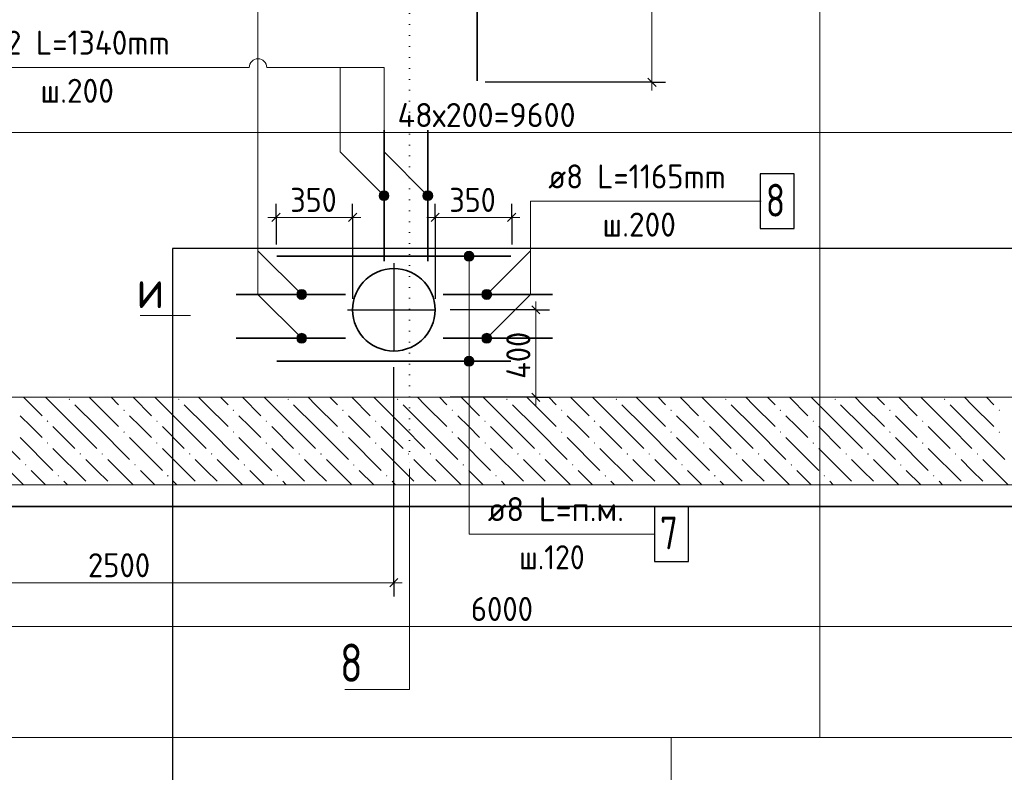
# Model space of a CAD drawing. Header units: millimetres. Extents: x 0 to 59400, y 0 to 42000.
# Tile 13 of 37: x 17367 to 26367, y 16921 to 23802. Entities that reach past the tile are written whole.
import ezdxf

# ---------------------------------------------------------------- set-up
doc = ezdxf.new("R2010")
doc.units = ezdxf.units.MM
doc.linetypes.add('______5', pattern=[1100, 800, -100, 100, -100])
doc.linetypes.add('______9', pattern=[100, 0, -100])
for name, color, linetype, lineweight in [('Standard', 7, 'Continuous', 25), ('ЖБ Стена верхний уровень', 7, 'Continuous', 35), ('Позиционная метка линия выноска', 7, 'Continuous', 13), ('Размерная линия_ общее', 7, 'Continuous', 13), ('Сечения символ', 7, 'Continuous', 25), ('Стена обрамление Г-обр.', 7, 'Continuous', 35), ('Стена обрамление П-обр.', 7, 'Continuous', 35), ('Фоновоя арматура Х1', 52, 'Continuous', 25)]:
    doc.layers.add(name, color=color, linetype=linetype, lineweight=lineweight)
doc.layers.add('Оси', color=7, linetype='______5')
doc.layers.add('Размерная выноска', color=7, linetype='Continuous')
doc.layers.add('Стена ДОП арматура Х', color=7, linetype='Continuous', lineweight=35, true_color=0x50140a)
doc.styles.add('ISOCPEUR', font='txt')

msp = doc.modelspace()

# ---------------------------------------------------------------- hatches: boundary and pattern name
at = {"layer": 'Позиционная метка линия выноска', "linetype": 'Continuous', "lineweight": 13, "transparency": 33554687}
for points in [[(20654.2, 22204.4), (20686, 22236.2), (20665.6, 22224.7)], [(20686, 22236.2), (20654.2, 22204.4), (20654.2, 22181.5)], [(20686, 22236.2), (20654.2, 22181.5), (20708.9, 22236.2)], [(20708.9, 22236.2), (20654.2, 22181.5), (20665.6, 22161.1)], [(20708.9, 22236.2), (20665.6, 22161.1), (20729.3, 22224.7)], [(21054.2, 22204.4), (21086, 22236.2), (21065.6, 22224.7)], [(21086, 22236.2), (21054.2, 22204.4), (21054.2, 22181.5)], [(21086, 22236.2), (21054.2, 22181.5), (21108.9, 22236.2)], [(21108.9, 22236.2), (21054.2, 22181.5), (21065.6, 22161.1)], [(21108.9, 22236.2), (21065.6, 22161.1), (21129.3, 22224.7)], [(20729.3, 22224.7), (20665.6, 22161.1), (20686, 22149.6)], [(20729.3, 22224.7), (20686, 22149.6), (20740.7, 22204.4)], [(20740.7, 22204.4), (20686, 22149.6), (20708.9, 22149.6)], [(20740.7, 22204.4), (20708.9, 22149.6), (20740.7, 22181.5)], [(20740.7, 22181.5), (20708.9, 22149.6), (20729.3, 22161.1)], [(21129.3, 22224.7), (21065.6, 22161.1), (21086, 22149.6)], [(21129.3, 22224.7), (21086, 22149.6), (21140.7, 22204.4)], [(21140.7, 22204.4), (21086, 22149.6), (21108.9, 22149.6)], [(21140.7, 22204.4), (21108.9, 22149.6), (21140.7, 22181.5)], [(21140.7, 22181.5), (21108.9, 22149.6), (21129.3, 22161.1)], [(21429.7, 21639.9), (21519.7, 21639.9), (21513.4, 21662.4)], [(21429.7, 21639.9), (21513.4, 21662.4), (21436, 21662.4)], [(21436, 21617.4), (21519.7, 21639.9), (21429.7, 21639.9)], [(21436, 21662.4), (21513.4, 21662.4), (21497.2, 21678.6)], [(21436, 21662.4), (21497.2, 21678.6), (21452.2, 21678.6)], [(21436, 21617.4), (21513.4, 21617.4), (21519.7, 21639.9)], [(21452.2, 21601.2), (21513.4, 21617.4), (21436, 21617.4)], [(21452.2, 21678.6), (21497.2, 21678.6), (21474.7, 21684.9)], [(21452.2, 21601.2), (21497.2, 21601.2), (21513.4, 21617.4)], [(21497.2, 21601.2), (21452.2, 21601.2), (21474.7, 21594.9)], [(19901.5, 21301.4), (19933.3, 21333.2), (19913, 21321.7)], [(19933.3, 21333.2), (19901.5, 21301.4), (19901.5, 21278.5)], [(19933.3, 21333.2), (19901.5, 21278.5), (19956.2, 21333.2)], [(19956.2, 21333.2), (19901.5, 21278.5), (19913, 21258.1)], [(19956.2, 21333.2), (19913, 21258.1), (19976.6, 21321.7)], [(21679.7, 21278.5), (21625, 21333.2), (21604.6, 21321.7)], [(21679.7, 21301.4), (21647.9, 21333.2), (21625, 21333.2)], [(21679.7, 21301.4), (21625, 21333.2), (21679.7, 21278.5)], [(21647.9, 21333.2), (21679.7, 21301.4), (21668.3, 21321.7)], [(19976.6, 21321.7), (19913, 21258.1), (19933.3, 21246.6)], [(19976.6, 21321.7), (19933.3, 21246.6), (19988, 21301.4)], [(19988, 21301.4), (19933.3, 21246.6), (19956.2, 21246.6)], [(19988, 21301.4), (19956.2, 21246.6), (19988, 21278.5)], [(19988, 21278.5), (19956.2, 21246.6), (19976.6, 21258.1)], [(21668.3, 21258.1), (21604.6, 21321.7), (21593.2, 21301.4)], [(21668.3, 21258.1), (21593.2, 21301.4), (21647.9, 21246.6)], [(21647.9, 21246.6), (21593.2, 21301.4), (21593.2, 21278.5)], [(21647.9, 21246.6), (21593.2, 21278.5), (21625, 21246.6)], [(21625, 21246.6), (21593.2, 21278.5), (21604.6, 21258.1)], [(21679.7, 21278.5), (21604.6, 21321.7), (21668.3, 21258.1)], [(19901.5, 20901.4), (19933.3, 20933.2), (19913, 20921.7)], [(19933.3, 20933.2), (19901.5, 20901.4), (19901.5, 20878.5)], [(19933.3, 20933.2), (19901.5, 20878.5), (19956.2, 20933.2)], [(19956.2, 20933.2), (19901.5, 20878.5), (19913, 20858.1)], [(19956.2, 20933.2), (19913, 20858.1), (19976.6, 20921.7)], [(19976.6, 20921.7), (19913, 20858.1), (19933.3, 20846.6)], [(19976.6, 20921.7), (19933.3, 20846.6), (19988, 20901.4)], [(19988, 20901.4), (19933.3, 20846.6), (19956.2, 20846.6)], [(19988, 20901.4), (19956.2, 20846.6), (19988, 20878.5)], [(21668.3, 20858.1), (21604.6, 20921.7), (21593.2, 20901.4)], [(21668.3, 20858.1), (21593.2, 20901.4), (21647.9, 20846.6)], [(21647.9, 20846.6), (21593.2, 20901.4), (21593.2, 20878.5)], [(21679.7, 20878.5), (21625, 20933.2), (21604.6, 20921.7)], [(21679.7, 20878.5), (21604.6, 20921.7), (21668.3, 20858.1)], [(21679.7, 20901.4), (21647.9, 20933.2), (21625, 20933.2)], [(21679.7, 20901.4), (21625, 20933.2), (21679.7, 20878.5)], [(21647.9, 20933.2), (21679.7, 20901.4), (21668.3, 20921.7)], [(19988, 20878.5), (19956.2, 20846.6), (19976.6, 20858.1)], [(21647.9, 20846.6), (21593.2, 20878.5), (21625, 20846.6)], [(21625, 20846.6), (21593.2, 20878.5), (21604.6, 20858.1)], [(21429.7, 20679.9), (21519.7, 20679.9), (21513.4, 20702.4)], [(21429.7, 20679.9), (21513.4, 20702.4), (21436, 20702.4)], [(21436, 20702.4), (21513.4, 20702.4), (21497.2, 20718.6)], [(21436, 20702.4), (21497.2, 20718.6), (21452.2, 20718.6)], [(21452.2, 20718.6), (21497.2, 20718.6), (21474.7, 20724.9)], [(21436, 20657.4), (21519.7, 20679.9), (21429.7, 20679.9)], [(21436, 20657.4), (21513.4, 20657.4), (21519.7, 20679.9)], [(21452.2, 20641.2), (21513.4, 20657.4), (21436, 20657.4)], [(21452.2, 20641.2), (21497.2, 20641.2), (21513.4, 20657.4)], [(21497.2, 20641.2), (21452.2, 20641.2), (21474.7, 20634.9)]]:
    msp.add_hatch(color=7, dxfattribs=at).paths.add_polyline_path(points)
at = {"layer": 'Фоновоя арматура Х1', "linetype": 'Continuous', "lineweight": 18, "transparency": 33554687}
for points in [[(17814.7, 20331.7), (17821.2, 20338.2), (17827.7, 20331.7), (17821.2, 20325.2)], [(18814.7, 20331.7), (18821.2, 20338.2), (18827.7, 20331.7), (18821.2, 20325.2)], [(19814.7, 20331.7), (19821.2, 20338.2), (19827.7, 20331.7), (19821.2, 20325.2)], [(20814.7, 20331.7), (20821.2, 20338.2), (20827.7, 20331.7), (20821.2, 20325.2)], [(21814.7, 20331.7), (21821.2, 20338.2), (21827.7, 20331.7), (21821.2, 20325.2)], [(22814.7, 20331.7), (22821.2, 20338.2), (22827.7, 20331.7), (22821.2, 20325.2)], [(23814.7, 20331.7), (23821.2, 20338.2), (23827.7, 20331.7), (23821.2, 20325.2)], [(24814.7, 20331.7), (24821.2, 20338.2), (24827.7, 20331.7), (24821.2, 20325.2)], [(25814.7, 20331.7), (25821.2, 20338.2), (25827.7, 20331.7), (25821.2, 20325.2)], [(18314.7, 20231.7), (18321.2, 20238.2), (18327.7, 20231.7), (18321.2, 20225.2)], [(19314.7, 20231.7), (19321.2, 20238.2), (19327.7, 20231.7), (19321.2, 20225.2)], [(20314.7, 20231.7), (20321.2, 20238.2), (20327.7, 20231.7), (20321.2, 20225.2)], [(21314.7, 20231.7), (21321.2, 20238.2), (21327.7, 20231.7), (21321.2, 20225.2)], [(22314.7, 20231.7), (22321.2, 20238.2), (22327.7, 20231.7), (22321.2, 20225.2)], [(23314.7, 20231.7), (23321.2, 20238.2), (23327.7, 20231.7), (23321.2, 20225.2)], [(24314.7, 20231.7), (24321.2, 20238.2), (24327.7, 20231.7), (24321.2, 20225.2)], [(25314.7, 20231.7), (25321.2, 20238.2), (25327.7, 20231.7), (25321.2, 20225.2)], [(26314.7, 20231.7), (26321.2, 20238.2), (26327.7, 20231.7), (26321.2, 20225.2)], [(17614.7, 20131.7), (17621.2, 20138.2), (17627.7, 20131.7), (17621.2, 20125.2)], [(18614.7, 20131.7), (18621.2, 20138.2), (18627.7, 20131.7), (18621.2, 20125.2)], [(19614.7, 20131.7), (19621.2, 20138.2), (19627.7, 20131.7), (19621.2, 20125.2)], [(20614.7, 20131.7), (20621.2, 20138.2), (20627.7, 20131.7), (20621.2, 20125.2)], [(21614.7, 20131.7), (21621.2, 20138.2), (21627.7, 20131.7), (21621.2, 20125.2)], [(22614.7, 20131.7), (22621.2, 20138.2), (22627.7, 20131.7), (22621.2, 20125.2)], [(23614.7, 20131.7), (23621.2, 20138.2), (23627.7, 20131.7), (23621.2, 20125.2)], [(24614.7, 20131.7), (24621.2, 20138.2), (24627.7, 20131.7), (24621.2, 20125.2)], [(25614.7, 20131.7), (25621.2, 20138.2), (25627.7, 20131.7), (25621.2, 20125.2)], [(18314.7, 20031.7), (18321.2, 20038.2), (18327.7, 20031.7), (18321.2, 20025.2)], [(19314.7, 20031.7), (19321.2, 20038.2), (19327.7, 20031.7), (19321.2, 20025.2)], [(20314.7, 20031.7), (20321.2, 20038.2), (20327.7, 20031.7), (20321.2, 20025.2)], [(21314.7, 20031.7), (21321.2, 20038.2), (21327.7, 20031.7), (21321.2, 20025.2)], [(22314.7, 20031.7), (22321.2, 20038.2), (22327.7, 20031.7), (22321.2, 20025.2)], [(23314.7, 20031.7), (23321.2, 20038.2), (23327.7, 20031.7), (23321.2, 20025.2)], [(24314.7, 20031.7), (24321.2, 20038.2), (24327.7, 20031.7), (24321.2, 20025.2)], [(25314.7, 20031.7), (25321.2, 20038.2), (25327.7, 20031.7), (25321.2, 20025.2)], [(26314.7, 20031.7), (26321.2, 20038.2), (26327.7, 20031.7), (26321.2, 20025.2)], [(17614.7, 19931.7), (17621.2, 19938.2), (17627.7, 19931.7), (17621.2, 19925.2)], [(18614.7, 19931.7), (18621.2, 19938.2), (18627.7, 19931.7), (18621.2, 19925.2)], [(19614.7, 19931.7), (19621.2, 19938.2), (19627.7, 19931.7), (19621.2, 19925.2)], [(20614.7, 19931.7), (20621.2, 19938.2), (20627.7, 19931.7), (20621.2, 19925.2)], [(21614.7, 19931.7), (21621.2, 19938.2), (21627.7, 19931.7), (21621.2, 19925.2)], [(22614.7, 19931.7), (22621.2, 19938.2), (22627.7, 19931.7), (22621.2, 19925.2)], [(23614.7, 19931.7), (23621.2, 19938.2), (23627.7, 19931.7), (23621.2, 19925.2)], [(24614.7, 19931.7), (24621.2, 19938.2), (24627.7, 19931.7), (24621.2, 19925.2)], [(25614.7, 19931.7), (25621.2, 19938.2), (25627.7, 19931.7), (25621.2, 19925.2)], [(17914.7, 19831.7), (17921.2, 19838.2), (17927.7, 19831.7), (17921.2, 19825.2)], [(18114.7, 19831.7), (18121.2, 19838.2), (18127.7, 19831.7), (18121.2, 19825.2)], [(18914.7, 19831.7), (18921.2, 19838.2), (18927.7, 19831.7), (18921.2, 19825.2)], [(19114.7, 19831.7), (19121.2, 19838.2), (19127.7, 19831.7), (19121.2, 19825.2)], [(19914.7, 19831.7), (19921.2, 19838.2), (19927.7, 19831.7), (19921.2, 19825.2)], [(20114.7, 19831.7), (20121.2, 19838.2), (20127.7, 19831.7), (20121.2, 19825.2)], [(20914.7, 19831.7), (20921.2, 19838.2), (20927.7, 19831.7), (20921.2, 19825.2)], [(21114.7, 19831.7), (21121.2, 19838.2), (21127.7, 19831.7), (21121.2, 19825.2)], [(21914.7, 19831.7), (21921.2, 19838.2), (21927.7, 19831.7), (21921.2, 19825.2)], [(22114.7, 19831.7), (22121.2, 19838.2), (22127.7, 19831.7), (22121.2, 19825.2)], [(22914.7, 19831.7), (22921.2, 19838.2), (22927.7, 19831.7), (22921.2, 19825.2)], [(23114.7, 19831.7), (23121.2, 19838.2), (23127.7, 19831.7), (23121.2, 19825.2)], [(23914.7, 19831.7), (23921.2, 19838.2), (23927.7, 19831.7), (23921.2, 19825.2)], [(24114.7, 19831.7), (24121.2, 19838.2), (24127.7, 19831.7), (24121.2, 19825.2)], [(24914.7, 19831.7), (24921.2, 19838.2), (24927.7, 19831.7), (24921.2, 19825.2)], [(25114.7, 19831.7), (25121.2, 19838.2), (25127.7, 19831.7), (25121.2, 19825.2)], [(25914.7, 19831.7), (25921.2, 19838.2), (25927.7, 19831.7), (25921.2, 19825.2)], [(26114.7, 19831.7), (26121.2, 19838.2), (26127.7, 19831.7), (26121.2, 19825.2)], [(17414.7, 19731.7), (17421.2, 19738.2), (17427.7, 19731.7), (17421.2, 19725.2)], [(18414.7, 19731.7), (18421.2, 19738.2), (18427.7, 19731.7), (18421.2, 19725.2)], [(19414.7, 19731.7), (19421.2, 19738.2), (19427.7, 19731.7), (19421.2, 19725.2)], [(20414.7, 19731.7), (20421.2, 19738.2), (20427.7, 19731.7), (20421.2, 19725.2)], [(21414.7, 19731.7), (21421.2, 19738.2), (21427.7, 19731.7), (21421.2, 19725.2)], [(22414.7, 19731.7), (22421.2, 19738.2), (22427.7, 19731.7), (22421.2, 19725.2)], [(23414.7, 19731.7), (23421.2, 19738.2), (23427.7, 19731.7), (23421.2, 19725.2)], [(24414.7, 19731.7), (24421.2, 19738.2), (24427.7, 19731.7), (24421.2, 19725.2)], [(25414.7, 19731.7), (25421.2, 19738.2), (25427.7, 19731.7), (25421.2, 19725.2)], [(17714.7, 19631.7), (17721.2, 19638.2), (17727.7, 19631.7), (17721.2, 19625.2)], [(18714.7, 19631.7), (18721.2, 19638.2), (18727.7, 19631.7), (18721.2, 19625.2)], [(19714.7, 19631.7), (19721.2, 19638.2), (19727.7, 19631.7), (19721.2, 19625.2)], [(20714.7, 19631.7), (20721.2, 19638.2), (20727.7, 19631.7), (20721.2, 19625.2)], [(21714.7, 19631.7), (21721.2, 19638.2), (21727.7, 19631.7), (21721.2, 19625.2)], [(22714.7, 19631.7), (22721.2, 19638.2), (22727.7, 19631.7), (22721.2, 19625.2)], [(23714.7, 19631.7), (23721.2, 19638.2), (23727.7, 19631.7), (23721.2, 19625.2)], [(24714.7, 19631.7), (24721.2, 19638.2), (24727.7, 19631.7), (24721.2, 19625.2)], [(25714.7, 19631.7), (25721.2, 19638.2), (25727.7, 19631.7), (25721.2, 19625.2)]]:
    msp.add_hatch(color=7, dxfattribs=at).paths.add_polyline_path(points, flags=16)

# ---------------------------------------------------------------- linework, layer by layer
at = {"layer": 'Standard', "color": 7, "linetype": 'Continuous', "lineweight": 13, "transparency": 33554687}
for p, q in [((23146.6, 25789.9), (23146.6, 23229.9)), ((23146.6, 23229.9), (23146.6, 23154.9)), ((12067.5, 22770.4), (31267.5, 22770.4)), ((19710.5, 21994.6), (19635.5, 21994.6)), ((20410.5, 21994.6), (19710.5, 21994.6)), ((20410.5, 21994.6), (20485.5, 21994.6)), ((21164.5, 21994.6), (21089.5, 21994.6)), ((21164.5, 21994.6), (21864.5, 21994.6)), ((21864.5, 21994.6), (21939.5, 21994.6))]:
    msp.add_line(p, q, dxfattribs=at)
at = {"layer": 'Standard', "color": 7, "linetype": 'Continuous', "lineweight": -3, "transparency": 33554687}
for p, q in [((23146.6, 23229.9), (21621.5, 23229.9)), ((23146.6, 23229.9), (23021.6, 23229.9)), ((23146.6, 23229.9), (23271.6, 23229.9)), ((19710.5, 21994.6), (19710.5, 22119.6)), ((20410.5, 21994.6), (20410.5, 22119.6)), ((21164.5, 21994.6), (21164.5, 22119.6)), ((21864.5, 21994.6), (21864.5, 22119.6)), ((19710.5, 21994.6), (19710.5, 21869.6)), ((19710.5, 21994.6), (19710.5, 21747.9)), ((20410.5, 21994.6), (20410.5, 21869.6)), ((20410.5, 21994.6), (20410.5, 21249.9)), ((21164.5, 21994.6), (21164.5, 21869.6)), ((21164.5, 21994.6), (21164.5, 21249.9)), ((21864.5, 21994.6), (21864.5, 21869.6)), ((21864.5, 21994.6), (21864.5, 21747.9))]:
    msp.add_line(p, q, dxfattribs=at)
at = {"layer": 'Standard', "color": 7, "linetype": 'Continuous', "lineweight": 25, "transparency": 33554687}
for p, q in [((23109.1, 23267.4), (23184.1, 23192.4)), ((19748, 22032.1), (19673, 21957.1)), ((20448, 22032.1), (20373, 21957.1)), ((21127, 21957.1), (21202, 22032.1)), ((21827, 21957.1), (21902, 22032.1))]:
    msp.add_line(p, q, dxfattribs=at)
at = {"layer": 'Standard', "color": 254, "linetype": 'Continuous', "lineweight": 35, "true_color": 0xc4c4ff, "transparency": 33554687}
msp.add_lwpolyline([(2848.1, 19349.9), (37787.5, 19349.9), (37787.5, 27029.9), (2848.1, 27029.9), (2848.1, 19349.9)], dxfattribs=at)
at = {"layer": 'Standard', "color": 7, "linetype": 'Continuous', "lineweight": -3, "transparency": 33554687}
msp.add_lwpolyline([(18763.1, 500), (40400, 500), (40400, 21709.6), (18763.1, 21709.6), (18763.1, 500)], dxfattribs=at)
at = {"layer": 'Standard', "color": 254, "linetype": 'Continuous', "lineweight": 13, "true_color": 0xc4c4ff, "transparency": 33554687}
msp.add_lwpolyline([(23322, 5096.2), (36322.9, 5096.2), (36322.9, 17238.1), (23322, 17238.1), (23322, 5096.2)], dxfattribs=at)
at = {"layer": 'ЖБ Стена верхний уровень', "color": 7, "linetype": 'Continuous', "lineweight": 35, "transparency": 33554687}
for p, q in [((20709.1, 21518.7), (20671, 21508.5)), ((20748.1, 21524.9), (20709.1, 21518.7)), ((20787.5, 21526.9), (20748.1, 21524.9)), ((20826.9, 21524.9), (20787.5, 21526.9)), ((20865.8, 21518.7), (20826.9, 21524.9)), ((20904, 21508.5), (20865.8, 21518.7)), ((20535.2, 21430.1), (20507.3, 21402.2)), ((20565.9, 21454.9), (20535.2, 21430.1)), ((20599, 21476.4), (20565.9, 21454.9)), ((20634.1, 21494.3), (20599, 21476.4)), ((20671, 21508.5), (20634.1, 21494.3)), ((20940.8, 21494.3), (20904, 21508.5)), ((20976, 21476.4), (20940.8, 21494.3)), ((21009.1, 21454.9), (20976, 21476.4)), ((21039.7, 21430.1), (21009.1, 21454.9)), ((21067.6, 21402.2), (21039.7, 21430.1)), ((20461, 21338.4), (20443.1, 21303.3)), ((20482.5, 21371.5), (20461, 21338.4)), ((20507.3, 21402.2), (20482.5, 21371.5)), ((21092.5, 21371.5), (21067.6, 21402.2)), ((21113.9, 21338.4), (21092.5, 21371.5)), ((21131.9, 21303.3), (21113.9, 21338.4)), ((20428.9, 21266.4), (20418.7, 21228.3)), ((20443.1, 21303.3), (20428.9, 21266.4)), ((21146, 21266.4), (21131.9, 21303.3)), ((21156.2, 21228.3), (21146, 21266.4)), ((20412.5, 21189.3), (20410.5, 21149.9)), ((20418.7, 21228.3), (20412.5, 21189.3)), ((21162.4, 21189.3), (21156.2, 21228.3)), ((21164.5, 21149.9), (21162.4, 21189.3)), ((20410.5, 21149.9), (20412.5, 21110.5)), ((20412.5, 21110.5), (20418.7, 21071.5)), ((20418.7, 21071.5), (20428.9, 21033.4)), ((21146, 21033.4), (21156.2, 21071.5)), ((21156.2, 21071.5), (21162.4, 21110.5)), ((21162.4, 21110.5), (21164.5, 21149.9)), ((20428.9, 21033.4), (20443.1, 20996.6)), ((20443.1, 20996.6), (20461, 20961.4)), ((21113.9, 20961.4), (21131.9, 20996.6)), ((21131.9, 20996.6), (21146, 21033.4)), ((20461, 20961.4), (20482.5, 20928.3)), ((20482.5, 20928.3), (20507.3, 20897.7)), ((20507.3, 20897.7), (20535.2, 20869.8)), ((21039.7, 20869.8), (21067.6, 20897.7)), ((21067.6, 20897.7), (21092.5, 20928.3)), ((21092.5, 20928.3), (21113.9, 20961.4)), ((20535.2, 20869.8), (20565.9, 20844.9)), ((20565.9, 20844.9), (20599, 20823.4)), ((20599, 20823.4), (20634.1, 20805.5)), ((20634.1, 20805.5), (20671, 20791.4)), ((20671, 20791.4), (20709.1, 20781.2)), ((20865.8, 20781.2), (20904, 20791.4)), ((20904, 20791.4), (20940.8, 20805.5)), ((20940.8, 20805.5), (20976, 20823.4)), ((20976, 20823.4), (21009.1, 20844.9)), ((21009.1, 20844.9), (21039.7, 20869.8)), ((20709.1, 20781.2), (20748.1, 20775)), ((20748.1, 20775), (20787.5, 20772.9)), ((20787.5, 20772.9), (20826.9, 20775)), ((20826.9, 20775), (20865.8, 20781.2))]:
    msp.add_line(p, q, dxfattribs=at)
at = {"layer": 'Оси', "color": 8, "linetype": '______5', "lineweight": -3, "transparency": 33554687}
for p, q in [((20787.5, 21574.9), (20787.5, 20724.9)), ((20362.5, 21149.9), (21202.5, 21149.9))]:
    msp.add_line(p, q, dxfattribs=at)
at = {"layer": 'Позиционная метка линия выноска', "color": 7, "linetype": 'Continuous', "lineweight": 13, "transparency": 33554687}
for p, q in [((16667.5, 23364.7), (19464.8, 23364.7)), ((20665.6, 22224.7), (20665.6, 22224.7)), ((20665.6, 22161.1), (20665.6, 22161.1)), ((20729.3, 22224.7), (20729.3, 22224.7)), ((20729.3, 22161.1), (20729.3, 22161.1)), ((21065.6, 22224.7), (21065.6, 22224.7)), ((21065.6, 22161.1), (21065.6, 22161.1)), ((21129.3, 22224.7), (21129.3, 22224.7)), ((21129.3, 22161.1), (21129.3, 22161.1)), ((21429.7, 21639.9), (21429.7, 21639.9)), ((21474.7, 21684.9), (21474.7, 21684.9)), ((21474.7, 20679.9), (21474.7, 21639.9)), ((21519.7, 21639.9), (21519.7, 21639.9)), ((21474.7, 21594.9), (21474.7, 21594.9)), ((19913, 21321.7), (19913, 21321.7)), ((19913, 21258.1), (19913, 21258.1)), ((19976.6, 21321.7), (19976.6, 21321.7)), ((19976.6, 21258.1), (19976.6, 21258.1)), ((21604.6, 21321.7), (21604.6, 21321.7)), ((21604.6, 21258.1), (21604.6, 21258.1)), ((21668.3, 21321.7), (21668.3, 21321.7)), ((21668.3, 21258.1), (21668.3, 21258.1)), ((18469.7, 21096.4), (18929.7, 21096.4)), ((19913, 20921.7), (19913, 20921.7)), ((19976.6, 20921.7), (19976.6, 20921.7)), ((21604.6, 20921.7), (21604.6, 20921.7)), ((21668.3, 20921.7), (21668.3, 20921.7)), ((19913, 20858.1), (19913, 20858.1)), ((19976.6, 20858.1), (19976.6, 20858.1)), ((21604.6, 20858.1), (21604.6, 20858.1)), ((21668.3, 20858.1), (21668.3, 20858.1)), ((21474.7, 20724.9), (21474.7, 20724.9)), ((21429.7, 20679.9), (21429.7, 20679.9)), ((21474.7, 20634.9), (21474.7, 20634.9)), ((21519.7, 20679.9), (21519.7, 20679.9))]:
    msp.add_line(p, q, dxfattribs=at)
at = {"layer": 'Позиционная метка линия выноска', "color": 240, "linetype": 'Continuous', "lineweight": 13, "transparency": 33554687}
msp.add_lwpolyline([(16194.8, 24811.1), (24681.9, 24811.1), (24681.9, 17238.1), (16194.8, 17238.1), (16194.8, 24811.1)], dxfattribs=at)
at = {"layer": 'Позиционная метка линия выноска', "color": 7, "linetype": 'Continuous', "lineweight": 13, "transparency": 33554687}
for points in [[(16654.8, 24224.9), (19544.8, 24224.9), (19544.8, 21689.9), (19944.8, 21289.9)], [(19544.8, 23544.9), (19544.8, 21289.9), (19944.8, 20889.9)], [(19624.8, 23364.7), (20297.5, 23364.7), (20297.5, 22592.9), (20697.5, 22192.9)], [(20297.5, 23364.7), (20697.5, 23364.7), (20697.5, 22592.9), (21097.5, 22192.9)], [(24144.7, 22141.7), (22036.5, 22141.7), (22036.5, 21689.9), (21636.5, 21289.9)], [(22036.5, 21741.7), (22036.5, 21289.9), (21636.5, 20889.9)], [(23169.7, 19099.9), (21474.7, 19099.9), (21474.7, 20679.9)]]:
    msp.add_lwpolyline(points, dxfattribs=at)
for centre in [(20697.5, 22192.9), (21097.5, 22192.9), (21474.7, 21639.9), (19944.8, 21289.9), (21636.5, 21289.9), (19944.8, 20889.9), (21636.5, 20889.9), (21474.7, 20679.9)]:
    msp.add_circle(centre, 45, dxfattribs=at)
at = {"layer": 'Размерная выноска', "color": 7, "linetype": 'Continuous', "lineweight": 13, "transparency": 33554687}
msp.add_arc((19544.8, 23364.7), 80, 0, 180, dxfattribs=at)
at = {"layer": 'Размерная линия_ общее', "color": 7, "linetype": 'Continuous', "lineweight": 25, "transparency": 33554687}
for p, q in [((22047.5, 21187.4), (22122.5, 21112.4)), ((22047.5, 20387.4), (22122.5, 20312.4)), ((20825, 18692.1), (20750, 18617.1))]:
    msp.add_line(p, q, dxfattribs=at)
at = {"layer": 'Размерная линия_ общее', "color": 7, "linetype": 'Continuous', "lineweight": 13, "transparency": 33554687}
for p, q in [((22085, 21149.9), (22085, 21224.9)), ((22085, 20349.9), (22085, 20274.9)), ((20787.5, 18654.6), (15787.5, 18654.6)), ((20787.5, 18654.6), (20862.5, 18654.6)), ((27787.5, 18254.6), (15787.5, 18254.6))]:
    msp.add_line(p, q, dxfattribs=at)
at = {"layer": 'Размерная линия_ общее', "color": 253, "linetype": 'Continuous', "lineweight": -3, "true_color": 0xa0a0a0, "transparency": 33554687}
for p, q in [((22085, 21149.9), (21302.5, 21149.9)), ((22085, 21149.9), (21960, 21149.9)), ((22085, 21149.9), (22210, 21149.9)), ((22085, 20349.9), (21302.5, 20349.9)), ((22085, 20349.9), (21960, 20349.9)), ((22085, 20349.9), (22210, 20349.9)), ((20787.5, 18654.6), (20787.5, 18779.6)), ((20787.5, 18654.6), (20787.5, 18529.6))]:
    msp.add_line(p, q, dxfattribs=at)
at = {"layer": 'Размерная линия_ общее', "color": 7, "linetype": 'Continuous', "lineweight": 13, "transparency": 33554687}
msp.add_lwpolyline([(22085, 21149.9), (22085, 20431.2), (22085, 20431.2), (22085, 20349.9)], dxfattribs=at)
at = {"layer": 'Размерная линия_ общее', "color": 253, "linetype": 'Continuous', "lineweight": -3, "true_color": 0xa0a0a0, "transparency": 33554687}
msp.add_lwpolyline([(20787.5, 18654.6), (20787.5, 20249.6), (20787.5, 20249.6), (20787.5, 20624.9)], dxfattribs=at)
at = {"layer": 'Сечения символ', "color": 7, "linetype": '______9', "lineweight": 13, "transparency": 33554687}
msp.add_line((20930.1, 26059.6), (20930.1, 19696.2), dxfattribs=at)
at = {"layer": 'Сечения символ', "color": 7, "linetype": 'Continuous', "lineweight": 13, "transparency": 33554687}
msp.add_lwpolyline([(20930.1, 19696.2), (20930.1, 17679.7), (20340.1, 17679.7)], dxfattribs=at)
at = {"layer": 'Стена ДОП арматура Х', "color": 28, "linetype": 'Continuous', "lineweight": 35, "true_color": 0x50140a, "transparency": 33554687}
msp.add_lwpolyline([(24477.5, 26173.9), (21630.5, 26173.9), (21615.1, 26171.8), (21599.3, 26166.6), (21584.8, 26158.4), (21572.9, 26148.5), (21562.9, 26136.6), (21554.8, 26122.1), (21549.6, 26106.3), (21547.5, 26090.9), (21547.5, 23243.9)], dxfattribs=at)
at = {"layer": 'Стена обрамление Г-обр.', "color": 7, "linetype": 'Continuous', "lineweight": 35, "transparency": 33554687}
for p, q in [((21856.5, 21639.9), (19718.5, 21639.9)), ((21856.5, 21639.9), (19718.5, 21639.9)), ((21856.5, 20679.9), (19718.5, 20679.9)), ((21856.5, 20679.9), (19718.5, 20679.9))]:
    msp.add_line(p, q, dxfattribs=at)
at = {"layer": 'Стена обрамление Г-обр.', "color": 7, "linetype": 'Continuous', "lineweight": 25, "transparency": 33554687}
msp.add_lwpolyline([(23169.7, 18849.9), (23479.7, 18849.9), (23479.7, 19349.9), (23169.7, 19349.9), (23169.7, 18849.9)], dxfattribs=at)
at = {"layer": 'Стена обрамление П-обр.', "color": 7, "linetype": 'Continuous', "lineweight": 35, "transparency": 33554687}
for p, q in [((20697.5, 21592.9), (20697.5, 22792.9)), ((21097.5, 21592.9), (21097.5, 22792.9)), ((20346.5, 21289.9), (19346.5, 21289.9)), ((21236.5, 21289.9), (22236.5, 21289.9)), ((20346.5, 20889.9), (19346.5, 20889.9)), ((21236.5, 20889.9), (22236.5, 20889.9))]:
    msp.add_line(p, q, dxfattribs=at)
at = {"layer": 'Стена обрамление П-обр.', "color": 7, "linetype": 'Continuous', "lineweight": 25, "transparency": 33554687}
msp.add_lwpolyline([(24136.7, 21891.7), (24446.7, 21891.7), (24446.7, 22391.7), (24136.7, 22391.7), (24136.7, 21891.7)], dxfattribs=at)
at = {"layer": 'Фоновоя арматура Х1', "color": 7, "linetype": 'Continuous', "lineweight": 13, "transparency": 33554687}
for p, q in [((36787.5, 20349.9), (5287.5, 20349.9)), ((3048.1, 19549.9), (37587.5, 19549.9))]:
    msp.add_line(p, q, dxfattribs=at)
at = {"layer": 'Фоновоя арматура Х1', "color": 252, "linetype": 'Continuous', "lineweight": 18, "true_color": 0x8f8f8f, "transparency": 33554687}
for p, q in [((17402.9, 20349.9), (17571.2, 20181.7)), ((17871.2, 20081.7), (17602.9, 20349.9)), ((18071.2, 20281.7), (18002.9, 20349.9)), ((18202.9, 20349.9), (18271.2, 20281.7)), ((18402.9, 20349.9), (18571.2, 20181.7)), ((18871.2, 20081.7), (18602.9, 20349.9)), ((19071.2, 20281.7), (19002.9, 20349.9)), ((19202.9, 20349.9), (19271.2, 20281.7)), ((19402.9, 20349.9), (19571.2, 20181.7)), ((19871.2, 20081.7), (19602.9, 20349.9)), ((20071.2, 20281.7), (20002.9, 20349.9)), ((20202.9, 20349.9), (20271.2, 20281.7)), ((20402.9, 20349.9), (20571.2, 20181.7)), ((20871.2, 20081.7), (20602.9, 20349.9)), ((21071.2, 20281.7), (21002.9, 20349.9)), ((21202.9, 20349.9), (21271.2, 20281.7)), ((21402.9, 20349.9), (21571.2, 20181.7)), ((21871.2, 20081.7), (21602.9, 20349.9)), ((22071.2, 20281.7), (22002.9, 20349.9)), ((22202.9, 20349.9), (22271.2, 20281.7)), ((22402.9, 20349.9), (22571.2, 20181.7)), ((22871.2, 20081.7), (22602.9, 20349.9)), ((23071.2, 20281.7), (23002.9, 20349.9)), ((23202.9, 20349.9), (23271.2, 20281.7)), ((23402.9, 20349.9), (23571.2, 20181.7)), ((23871.2, 20081.7), (23602.9, 20349.9)), ((24071.2, 20281.7), (24002.9, 20349.9)), ((24202.9, 20349.9), (24271.2, 20281.7)), ((24402.9, 20349.9), (24571.2, 20181.7)), ((24871.2, 20081.7), (24602.9, 20349.9)), ((25071.2, 20281.7), (25002.9, 20349.9)), ((25202.9, 20349.9), (25271.2, 20281.7)), ((25402.9, 20349.9), (25571.2, 20181.7)), ((25871.2, 20081.7), (25602.9, 20349.9)), ((26071.2, 20281.7), (26002.9, 20349.9)), ((26202.9, 20349.9), (26271.2, 20281.7)), ((17871.2, 20281.7), (18071.2, 20081.7)), ((18071.2, 20281.7), (18271.2, 20081.7)), ((18871.2, 20281.7), (19071.2, 20081.7)), ((19071.2, 20281.7), (19271.2, 20081.7)), ((19871.2, 20281.7), (20071.2, 20081.7)), ((20071.2, 20281.7), (20271.2, 20081.7)), ((20871.2, 20281.7), (21071.2, 20081.7)), ((21071.2, 20281.7), (21271.2, 20081.7)), ((21871.2, 20281.7), (22071.2, 20081.7)), ((22071.2, 20281.7), (22271.2, 20081.7)), ((22871.2, 20281.7), (23071.2, 20081.7)), ((23071.2, 20281.7), (23271.2, 20081.7)), ((23871.2, 20281.7), (24071.2, 20081.7)), ((24071.2, 20281.7), (24271.2, 20081.7)), ((24871.2, 20281.7), (25071.2, 20081.7)), ((25071.2, 20281.7), (25271.2, 20081.7)), ((25871.2, 20281.7), (26071.2, 20081.7)), ((26071.2, 20281.7), (26271.2, 20081.7)), ((17471.2, 20081.7), (17371.2, 20181.7)), ((18471.2, 20081.7), (18371.2, 20181.7)), ((19471.2, 20081.7), (19371.2, 20181.7)), ((20471.2, 20081.7), (20371.2, 20181.7)), ((21471.2, 20081.7), (21371.2, 20181.7)), ((22471.2, 20081.7), (22371.2, 20181.7)), ((23471.2, 20081.7), (23371.2, 20181.7)), ((24471.2, 20081.7), (24371.2, 20181.7)), ((25471.2, 20081.7), (25371.2, 20181.7)), ((17071.2, 20081.7), (17371.2, 19781.7)), ((17571.2, 19981.7), (17471.2, 20081.7)), ((17671.2, 20081.7), (17871.2, 19881.7)), ((17871.2, 20081.7), (18071.2, 19881.7)), ((18071.2, 20081.7), (18371.2, 19781.7)), ((18571.2, 19981.7), (18471.2, 20081.7)), ((18671.2, 20081.7), (18871.2, 19881.7)), ((18871.2, 20081.7), (19071.2, 19881.7)), ((19071.2, 20081.7), (19371.2, 19781.7)), ((19571.2, 19981.7), (19471.2, 20081.7)), ((19671.2, 20081.7), (19871.2, 19881.7)), ((19871.2, 20081.7), (20071.2, 19881.7)), ((20071.2, 20081.7), (20371.2, 19781.7)), ((20571.2, 19981.7), (20471.2, 20081.7)), ((20671.2, 20081.7), (20871.2, 19881.7)), ((20871.2, 20081.7), (21071.2, 19881.7)), ((21071.2, 20081.7), (21371.2, 19781.7)), ((21571.2, 19981.7), (21471.2, 20081.7)), ((21671.2, 20081.7), (21871.2, 19881.7)), ((21871.2, 20081.7), (22071.2, 19881.7)), ((22071.2, 20081.7), (22371.2, 19781.7)), ((22571.2, 19981.7), (22471.2, 20081.7)), ((22671.2, 20081.7), (22871.2, 19881.7)), ((22871.2, 20081.7), (23071.2, 19881.7)), ((23071.2, 20081.7), (23371.2, 19781.7)), ((23571.2, 19981.7), (23471.2, 20081.7)), ((23671.2, 20081.7), (23871.2, 19881.7)), ((23871.2, 20081.7), (24071.2, 19881.7)), ((24071.2, 20081.7), (24371.2, 19781.7)), ((24571.2, 19981.7), (24471.2, 20081.7)), ((24671.2, 20081.7), (24871.2, 19881.7)), ((24871.2, 20081.7), (25071.2, 19881.7)), ((25071.2, 20081.7), (25371.2, 19781.7)), ((25571.2, 19981.7), (25471.2, 20081.7)), ((25671.2, 20081.7), (25871.2, 19881.7)), ((25871.2, 20081.7), (26071.2, 19881.7)), ((26071.2, 20081.7), (26371.2, 19781.7)), ((17371.2, 19981.7), (17671.2, 19681.7)), ((18371.2, 19981.7), (18671.2, 19681.7)), ((19371.2, 19981.7), (19671.2, 19681.7)), ((20371.2, 19981.7), (20671.2, 19681.7)), ((21371.2, 19981.7), (21671.2, 19681.7)), ((22371.2, 19981.7), (22671.2, 19681.7)), ((23371.2, 19981.7), (23671.2, 19681.7)), ((24371.2, 19981.7), (24671.2, 19681.7)), ((25371.2, 19981.7), (25671.2, 19681.7)), ((17671.2, 19881.7), (17971.2, 19581.7)), ((18671.2, 19881.7), (18971.2, 19581.7)), ((19671.2, 19881.7), (19971.2, 19581.7)), ((20671.2, 19881.7), (20971.2, 19581.7)), ((21671.2, 19881.7), (21971.2, 19581.7)), ((22671.2, 19881.7), (22971.2, 19581.7)), ((23671.2, 19881.7), (23971.2, 19581.7)), ((24671.2, 19881.7), (24971.2, 19581.7)), ((25671.2, 19881.7), (25971.2, 19581.7)), ((17171.2, 19781.7), (17402.9, 19549.9)), ((18071.2, 19681.7), (17971.2, 19781.7)), ((18171.2, 19781.7), (18402.9, 19549.9)), ((19071.2, 19681.7), (18971.2, 19781.7)), ((19171.2, 19781.7), (19402.9, 19549.9)), ((20071.2, 19681.7), (19971.2, 19781.7)), ((20171.2, 19781.7), (20402.9, 19549.9)), ((21071.2, 19681.7), (20971.2, 19781.7)), ((21171.2, 19781.7), (21402.9, 19549.9)), ((22071.2, 19681.7), (21971.2, 19781.7)), ((22171.2, 19781.7), (22402.9, 19549.9)), ((23071.2, 19681.7), (22971.2, 19781.7)), ((23171.2, 19781.7), (23402.9, 19549.9)), ((24071.2, 19681.7), (23971.2, 19781.7)), ((24171.2, 19781.7), (24402.9, 19549.9)), ((25071.2, 19681.7), (24971.2, 19781.7)), ((25171.2, 19781.7), (25402.9, 19549.9)), ((26071.2, 19681.7), (25971.2, 19781.7)), ((26171.2, 19781.7), (26402.9, 19549.9)), ((17471.2, 19681.7), (17602.9, 19549.9)), ((18171.2, 19581.7), (18071.2, 19681.7)), ((18471.2, 19681.7), (18602.9, 19549.9)), ((19171.2, 19581.7), (19071.2, 19681.7)), ((19471.2, 19681.7), (19602.9, 19549.9)), ((20171.2, 19581.7), (20071.2, 19681.7)), ((20471.2, 19681.7), (20602.9, 19549.9)), ((21171.2, 19581.7), (21071.2, 19681.7)), ((21471.2, 19681.7), (21602.9, 19549.9)), ((22171.2, 19581.7), (22071.2, 19681.7)), ((22471.2, 19681.7), (22602.9, 19549.9)), ((23171.2, 19581.7), (23071.2, 19681.7)), ((23471.2, 19681.7), (23602.9, 19549.9)), ((24171.2, 19581.7), (24071.2, 19681.7)), ((24471.2, 19681.7), (24602.9, 19549.9)), ((25171.2, 19581.7), (25071.2, 19681.7)), ((25471.2, 19681.7), (25602.9, 19549.9)), ((26171.2, 19581.7), (26071.2, 19681.7)), ((17802.9, 19549.9), (17771.2, 19581.7)), ((18802.9, 19549.9), (18771.2, 19581.7)), ((19802.9, 19549.9), (19771.2, 19581.7)), ((20802.9, 19549.9), (20771.2, 19581.7)), ((21802.9, 19549.9), (21771.2, 19581.7)), ((22802.9, 19549.9), (22771.2, 19581.7)), ((23802.9, 19549.9), (23771.2, 19581.7)), ((24802.9, 19549.9), (24771.2, 19581.7)), ((25802.9, 19549.9), (25771.2, 19581.7))]:
    msp.add_line(p, q, dxfattribs=at)

# ---------------------------------------------------------------- texts
at = {"layer": 'Standard', "color": 7, "linetype": 'Continuous', "lineweight": 25, "transparency": 33554687, "char_height": 220, "attachment_point": 7, "style": 'ISOCPEUR'}
for s, insert, width in [('\\W0.97;48х200=9600', (20820.5, 22820.4), 1821.866), ('\\W0.91;350', (19840.5, 22044.6), 561.981), ('\\W0.91;350', (21294.5, 22044.6), 561.988)]:
    msp.add_mtext(s, dxfattribs=dict(at, insert=insert, width=width))
at = {"layer": 'Размерная линия_ общее', "color": 7, "linetype": 'Continuous', "lineweight": 25, "transparency": 33554687, "insert": (22035, 20518.9), "char_height": 220, "width": 584.438, "attachment_point": 7, "rotation": 90, "style": 'ISOCPEUR'}
msp.add_mtext('\\W0.92;400', dxfattribs=at)
at = {"layer": 'Размерная линия_ общее', "color": 7, "linetype": 'Continuous', "lineweight": 25, "transparency": 33554687, "char_height": 220, "width": 718.094, "attachment_point": 7, "style": 'ISOCPEUR'}
for s, insert in [('\\W0.93;2500', (17990.5, 18704.6)), ('\\W0.93;6000', (21490.5, 18304.6))]:
    msp.add_mtext(s, dxfattribs=dict(at, insert=insert))
at = {"layer": 'Сечения символ', "color": 7, "linetype": 'Continuous', "lineweight": 35, "transparency": 33554687, "char_height": 350, "attachment_point": 7, "style": 'ISOCPEUR'}
for s, insert, width in [('\\W0.78;и', (18438.6, 21164.8), 380.819), ('\\W0.78;8', (20295.2, 17748), 380.8)]:
    msp.add_mtext(s, dxfattribs=dict(at, insert=insert, width=width))
at = {"layer": 'Стена обрамление Г-обр.', "color": 7, "linetype": 'Continuous', "lineweight": 13, "transparency": 33554687, "attachment_point": 7, "style": 'ISOCPEUR'}
for s, insert, char_height, width in [('\\W0.97;ø8 L=п.м. ', (21645.7, 19217.2), 220, 1491.871), ('\\W0.78;7', (23219.7, 18959.9), 300, 326.407), ('\\W0.90;ш.120 ', (21931.7, 18777.3), 220, 912.9)]:
    msp.add_mtext(s, dxfattribs=dict(at, insert=insert, char_height=char_height, width=width))
at = {"layer": 'Стена обрамление П-обр.', "color": 7, "linetype": 'Continuous', "lineweight": 13, "transparency": 33554687, "attachment_point": 7, "style": 'ISOCPEUR'}
for s, insert, char_height, width in [('\\W0.94;ø12 L=1340mm ', (16973.5, 23482), 220, 2126.488), ('\\W0.95;ш.200 ', (17556.5, 23042), 220, 962.122), ('\\W0.93;ø8 L=1165mm ', (22198.5, 22259), 220, 1949.982), ('\\W0.78;8', (24186.7, 22001.7), 300, 326.407), ('\\W0.95;ш.200 ', (22693.5, 21819), 220, 962.122)]:
    msp.add_mtext(s, dxfattribs=dict(at, insert=insert, char_height=char_height, width=width))

doc.saveas('drawing.dxf')
